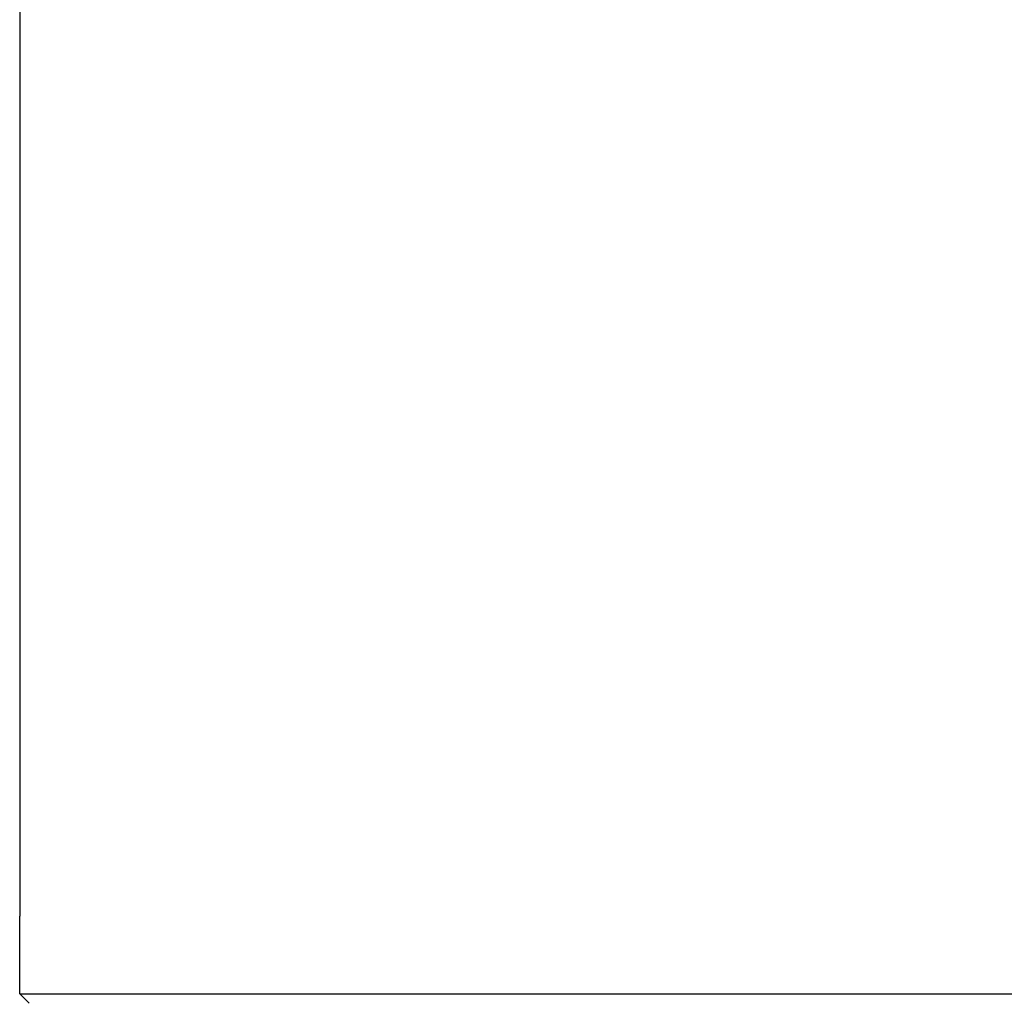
# Model space of a CAD drawing. Header units: millimetres. Extents: x 0 to 7374, y 0 to 4200.
# Tile 47 of 256: x 636 to 667, y 1945 to 1977. Entities that reach past the tile are written whole.
import ezdxf

# ---------------------------------------------------------------- set-up
doc = ezdxf.new("R2010")
doc.units = ezdxf.units.MM
doc.header["$LTSCALE"] = 0.2

# ---------------------------------------------------------------- blocks, each defined once
blk = doc.blocks.new('A$Ccc13c451')
for p, q in [((-330.5, 1070.082), (-330.5, 1041)), ((-330.499, 1038), (-330.499, 1040.5)), ((-330.499, 1038), (-178.5, 1038)), ((-330.499, 1038), (-330.199, 1037.7))]:
    blk.add_line(p, q)
blk.add_open_spline([(-330.5, 1041), (-330.5, 1041), (-330.5, 1040.999), (-330.5, 1040.996), (-330.5, 1040.994), (-330.5, 1040.99), (-330.5, 1040.985), (-330.5, 1040.982), (-330.5, 1040.977), (-330.5, 1040.972), (-330.5, 1040.965), (-330.5, 1040.958), (-330.5, 1040.949), (-330.5, 1040.94), (-330.5, 1040.93), (-330.5, 1040.919), (-330.5, 1040.91), (-330.5, 1040.901), (-330.5, 1040.891), (-330.5, 1040.878), (-330.499, 1040.865), (-330.499, 1040.85), (-330.499, 1040.836), (-330.499, 1040.821), (-330.499, 1040.805), (-330.499, 1040.792), (-330.499, 1040.779), (-330.499, 1040.765), (-330.499, 1040.748), (-330.499, 1040.73), (-330.499, 1040.711), (-330.499, 1040.693), (-330.499, 1040.674), (-330.499, 1040.654), (-330.499, 1040.64), (-330.499, 1040.625), (-330.499, 1040.61), (-330.499, 1040.591), (-330.499, 1040.573), (-330.499, 1040.554), (-330.499, 1040.536), (-330.499, 1040.518), (-330.499, 1040.5)], degree=3, knots=[0.5001155, 0.5001155, 0.5001155, 0.5001155, 0.539018, 0.539018, 0.539018, 0.5780606, 0.5780606, 0.5780606, 0.6074687, 0.6074687, 0.6074687, 0.6457597, 0.6457597, 0.6457597, 0.6840626, 0.6840626, 0.6840626, 0.7149373, 0.7149373, 0.7149373, 0.7532288, 0.7532288, 0.7532288, 0.7915321, 0.7915321, 0.7915321, 0.8224074, 0.8224074, 0.8224074, 0.8614413, 0.8614413, 0.8614413, 0.9004736, 0.9004736, 0.9004736, 0.9298784, 0.9298784, 0.9298784, 0.9658227, 0.9658227, 0.9658227, 1, 1, 1, 1])

msp = doc.modelspace()

# ---------------------------------------------------------------- block references
msp.add_blockref('A$Ccc13c451', (966.227, 907.397))

doc.saveas('drawing.dxf')
